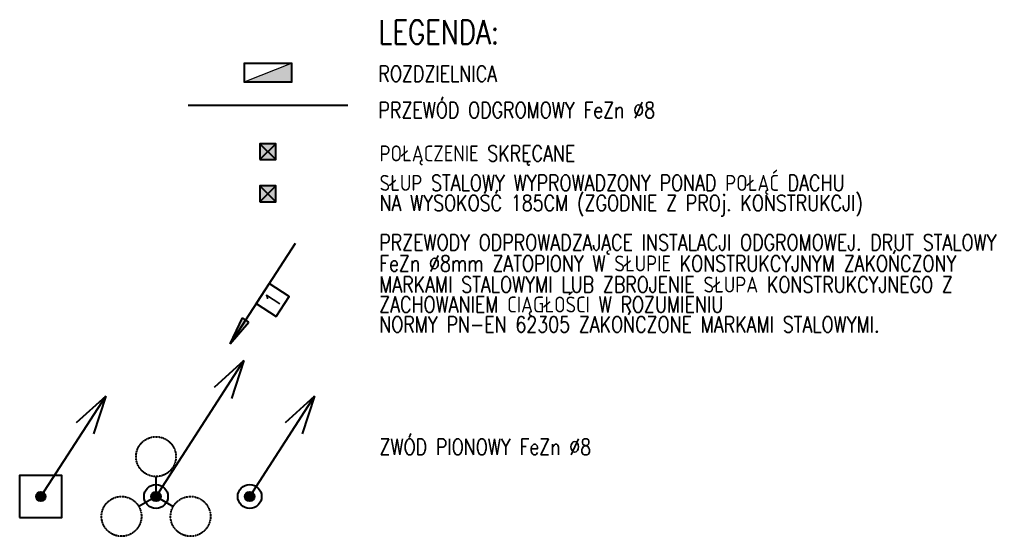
# Model space of a CAD drawing. Header units: millimetres. Extents: x -7955266 to 72030, y -46136 to 9299934.
# Tile 203 of 203: x -4977530 to -4965181, y 6643144 to 6649627. Entities that reach past the tile are written whole.
import ezdxf
from ezdxf.enums import TextEntityAlignment as Align

# ---------------------------------------------------------------- set-up
doc = ezdxf.new("R2010")
doc.units = ezdxf.units.MM
doc.header["$LTSCALE"] = 10
doc.linetypes.add('DASHED', pattern=[0.75, 0.5, -0.25])
for name, color, linetype, lineweight in [('BMS_urzadzenia_nr_obw_magistrala', 140, 'Continuous', 13), ('BMS_urzadzenia_WE_WY', 30, 'Continuous', 20), ('IE_ATRYBUTY_ BLOCK_1', 7, 'Continuous', 25), ('IE_ATRYBUTY_ BLOCK_2', 7, 'Continuous', 18), ('IE_OPIS_legenda', 7, 'Continuous', 18), ('IE_rozdzielnice', 1, 'Continuous', 25), ('IE_slupki naciagowe', 6, 'Continuous', 40), ('IE_urzadzenia_nr_obw', 94, 'Continuous', 20), ('IE_zwody', 140, 'Continuous', 40)]:
    doc.layers.add(name, color=color, linetype=linetype, lineweight=lineweight)
doc.styles.add('ROMANS', font='romans.shx', dxfattribs={"width": 0.8})

# ---------------------------------------------------------------- blocks, each defined once
blk = doc.blocks.new('polaczenie_skrecane')
blk.add_hatch(color=256).paths.add_polyline_path([(-100, -100), (100, -100), (100, 100), (-100, 100)])
for p, q in [((100, -100), (-100, 100)), ((100, 100), (-100, -100))]:
    blk.add_line(p, q)
blk.add_lwpolyline([(-100, -100), (100, -100), (100, 100), (-100, 100)], close=True)
at = {"layer": 'IE_ATRYBUTY_ BLOCK_1', "style": 'ROMANS', "width": 0.7, "flags": 8}
blk.add_attdef('TYP', text='', height=200, dxfattribs=at).set_placement((0, 120), align=Align.CENTER)
at = {"layer": 'IE_ATRYBUTY_ BLOCK_2', "style": 'ROMANS', "width": 0.6, "flags": 8}
for tag, p in [('OPIS1', (0, -274)), ('OPIS2', (0, -474))]:
    blk.add_attdef(tag, text='', height=150, dxfattribs=at).set_placement(p, align=Align.CENTER)
blk = doc.blocks.new('*U12')
h = blk.add_hatch(color=256)
edge = h.paths.add_edge_path()
edge.add_arc((0, 0), 60, 0, 360)
for p, q in [((0, 0), (814, 1260)), ((814, 1260), (443, 925)), ((814, 1260), (660, 784))]:
    blk.add_line(p, q)
for radius in [150, 60]:
    blk.add_circle((0, 0), radius)
at = {"layer": 'IE_ATRYBUTY_ BLOCK_1', "style": 'ROMANS', "width": 0.7, "flags": 8}
blk.add_attdef('TYP', text='', height=200, dxfattribs=at).set_placement((837, 383), align=Align.CENTER)
at = {"layer": 'IE_ATRYBUTY_ BLOCK_2', "style": 'ROMANS', "width": 0.6, "flags": 8}
for tag, p in [('OPIS1', (837, 166)), ('OPIS2', (837, -34))]:
    blk.add_attdef(tag, text='', height=150, dxfattribs=at).set_placement(p, align=Align.CENTER)
blk = doc.blocks.new('*U15')
h = blk.add_hatch(color=256)
edge = h.paths.add_edge_path()
edge.add_arc((0, 0), 60, 0, 360)
for p, q in [((0, 0), (1101, 1705)), ((1101, 1705), (730, 1369)), ((1101, 1705), (947, 1229)), ((0, 0), (0, 250)), ((0, 0), (-217, -125)), ((0, 0), (217, -125))]:
    blk.add_line(p, q)
at = {"linetype": 'DASHED', "ltscale": 0.5}
for centre in [(0, 500), (-433, -250), (433, -250)]:
    blk.add_circle(centre, 250, dxfattribs=at)
for radius in [150, 60]:
    blk.add_circle((0, 0), radius)
at = {"layer": 'IE_ATRYBUTY_ BLOCK_1', "style": 'ROMANS', "width": 0.7, "flags": 8}
blk.add_attdef('TYP', text='', height=200, dxfattribs=at).set_placement((1124, 828), align=Align.CENTER)
at = {"layer": 'IE_ATRYBUTY_ BLOCK_2', "style": 'ROMANS', "width": 0.6, "flags": 8}
for tag, p in [('OPIS1', (1124, 611)), ('OPIS2', (1124, 411))]:
    blk.add_attdef(tag, text='', height=150, dxfattribs=at).set_placement(p, align=Align.CENTER)
blk = doc.blocks.new('przewody_odprowadzajace_2')
h = blk.add_hatch(color=256)
h.dxf.hatch_style = 1
h.paths.add_polyline_path([(-581, -987), (-621, -962), (-814, -1260)])
h.paths.add_polyline_path([(-661, -936), (-814, -1260), (-621, -962)])
for p, q in [((0, 0), (-814, -1260)), ((-814, -1260), (-661, -936)), ((-814, -1260), (-581, -987)), ((-581, -987), (-661, -936))]:
    blk.add_line(p, q)
blk.add_lwpolyline([(-236, -919), (-73, -667), (-325, -504), (-488, -756)], close=True)
at = {"layer": 'IE_ATRYBUTY_ BLOCK_1', "style": 'ROMANS', "width": 0.7, "flags": 8}
blk.add_attdef('TYP', text='', height=200, rotation=57.1551, dxfattribs=at).set_placement((-281, -711), align=Align.MIDDLE_CENTER)
at = {"layer": 'IE_ATRYBUTY_ BLOCK_2', "style": 'ROMANS', "width": 0.6, "flags": 8}
for tag, p in [('OPIS1', (-418, -1238)), ('OPIS2', (-418, -1438))]:
    blk.add_attdef(tag, text='', height=150, dxfattribs=at).set_placement(p, align=Align.CENTER)
blk = doc.blocks.new('*U17')
h = blk.add_hatch(color=256)
edge = h.paths.add_edge_path()
edge.add_arc((0, 0), 60, 0, 360)
for p, q in [((0, 0), (814, 1260)), ((814, 1260), (443, 925)), ((814, 1260), (660, 784))]:
    blk.add_line(p, q)
blk.add_lwpolyline([(-265, -265), (265, -265), (265, 265), (-265, 265)], close=True)
blk.add_circle((0, 0), 60)
at = {"layer": 'IE_ATRYBUTY_ BLOCK_1', "style": 'ROMANS', "width": 0.7, "flags": 8}
blk.add_attdef('TYP', text='', height=200, dxfattribs=at).set_placement((837, 383), align=Align.CENTER)
at = {"layer": 'IE_ATRYBUTY_ BLOCK_2', "style": 'ROMANS', "width": 0.6, "flags": 8}
for tag, p in [('OPIS1', (837, 166)), ('OPIS2', (837, -34))]:
    blk.add_attdef(tag, text='', height=150, dxfattribs=at).set_placement(p, align=Align.CENTER)
blk = doc.blocks.new('rozdzielnica')
h = blk.add_hatch(color=256)
h.paths.add_polyline_path([(-290, -10), (290, -10), (290, -240), (-290, -240)], flags=16)
h.paths.add_polyline_path([(-300, 0), (300, 0), (300, -250), (-300, -250)])
blk.add_hatch(color=256).paths.add_polyline_path([(-290, -240), (290, -240), (290, -10)])
blk.add_line((290, -10), (-290, -240))
for points in [[(-300, 0), (300, 0), (300, -250), (-300, -250)], [(-290, -10), (290, -10), (290, -240), (-290, -240)]]:
    blk.add_lwpolyline(points, close=True)
at = {"layer": 'BMS_urzadzenia_nr_obw_magistrala', "style": 'ROMANS', "width": 0.5, "flags": 8}
blk.add_attdef('ADR_BMS', (348, -183), '', height=150, dxfattribs=at)
at = {"layer": 'BMS_urzadzenia_WE_WY', "style": 'ROMANS', "width": 0.5, "flags": 8}
blk.add_attdef('BMS_WE_WY', (348, -388), '', height=150, dxfattribs=at)
at = {"layer": 'IE_ATRYBUTY_ BLOCK_1', "style": 'ROMANS', "width": 0.5, "flags": 8}
blk.add_attdef('TYP', text='', height=200, dxfattribs=at).set_placement((0, 33), align=Align.CENTER)
at = {"layer": 'IE_ATRYBUTY_ BLOCK_2', "style": 'ROMANS', "width": 0.5, "flags": 8}
for tag, p in [('OPIS1', (0, -442)), ('OPIS2', (0, -642))]:
    blk.add_attdef(tag, text='', height=150, dxfattribs=at).set_placement(p, align=Align.CENTER)
at = {"layer": 'IE_urzadzenia_nr_obw', "style": 'ROMANS', "width": 0.5, "flags": 8}
blk.add_attdef('NR_OBW', (348, 3), '', height=150, dxfattribs=at)

msp = doc.modelspace()

# ---------------------------------------------------------------- linework, layer by layer
at = {"layer": 'IE_zwody'}
msp.add_line((-4973416, 6648552, 0), (-4975416, 6648552, 0), dxfattribs=at)

# ---------------------------------------------------------------- block references
at = {"layer": 'IE_rozdzielnice'}
msp.add_blockref('rozdzielnica', (-4974416, 6649087, 0), dxfattribs=at)
at = {"layer": 'IE_slupki naciagowe'}
msp.add_blockref('polaczenie_skrecane', (-4974416, 6647443, 0), dxfattribs=at)
at = {"layer": 'IE_zwody', "linetype": 'Continuous', "ltscale": 20}
msp.add_blockref('polaczenie_skrecane', (-4974416, 6647971, 0), dxfattribs=at)
at = {"layer": 'IE_zwody'}
ref = msp.add_blockref('przewody_odprowadzajace_2', (-4974075, 6646820, 0), dxfattribs=at)
ref.add_attrib('TYP', '1', dxfattribs={"layer": 'IE_ATRYBUTY_ BLOCK_1', "height": 200, "rotation": 57.1551, "style": 'ROMANS', "width": 0.7}).set_placement((-4974355, 6646109, 0), align=Align.MIDDLE_CENTER)
for name, p in [('*U15', (-4975820, 6643644, 0)), ('*U17', (-4977265, 6643644, 0)), ('*U12', (-4974645, 6643644, 0))]:
    msp.add_blockref(name, p, dxfattribs=at)

# ---------------------------------------------------------------- texts
at = {"layer": 'IE_OPIS_legenda', "style": 'ROMANS', "width": 0.8}
for s, height, p in [('LEGENDA:', 300, (-4973030, 6649322, 0)), ('ROZDZIELNICA', 200, (-4973030, 6648849, 0)), ('PRZEWÓD ODGROMOWY FeZn %%C8', 200, (-4973030, 6648393, 0)), ('POŁĄCZENIE SKRĘCANE', 200, (-4973016, 6647849, 0)), ('SŁUP STALOWY WYPROWADZONY PONAD POŁĄĆ DACHU ', 200, (-4973016, 6647479, 0)), ('NA WYSOKOŚĆ 185CM (ZGODNIE Z PROj. KONSTRUKCJI)', 200, (-4973016, 6647227, 0)), ('PRZEWODY ODPROWADZAJĄCE INSTALACJI ODGROMOWEJ. DRUT STALOWY ', 200, (-4973020, 6646732, 0)), ('FeZn %%C8mm ZATOPIONY W SŁUPIE KONSTRUKCYJNYM ZAKOŃCZONY ', 200, (-4973020, 6646468, 0)), ('MARKAMI STALOWYMI LUB ZBROJENIE SŁUPA KONSTRUKCYJNEGO Z ', 200, (-4973020, 6646203, 0)), ('ZACHOWANIEM CIĄGŁOŚCI W ROZUMIENIU', 200, (-4973020, 6645953, 0)), ('NORMY PN-EN 62305 ZAKOŃCZONE MARKAMI STALOWYMI. ', 200, (-4973020, 6645703, 0)), ('ZWÓD PIONOWY FeZn %%C8', 200, (-4973016, 6644166, 0))]:
    msp.add_text(s, height=height, dxfattribs=at).set_placement(p)

doc.saveas('drawing.dxf')
